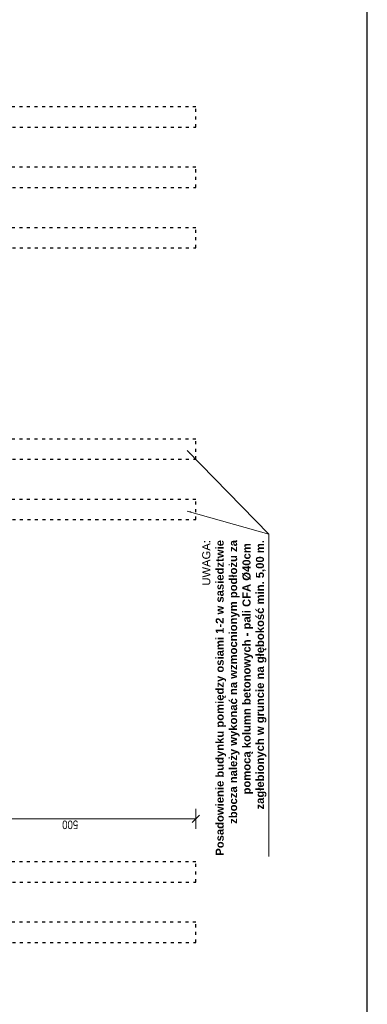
# Model space of a CAD drawing. Header units: inches. Extents: x 201967 to 338763, y -32705 to 30884.
# Tile 208 of 236: x 327100 to 327791, y 3048 to 5004. Entities that reach past the tile are written whole.
import ezdxf

# ---------------------------------------------------------------- set-up
doc = ezdxf.new("R2010")
doc.units = ezdxf.units.IN
doc.header["$MEASUREMENT"] = 0
doc.linetypes.add('ACAD_ISO03W100', pattern=[30, 12, -18])
for name, color, linetype, lineweight in [('01h KONSTRUKCJA pozycje', 253, 'Continuous', 13), ('30 WIDOK 1 005', 5, 'Continuous', 5), ('90 WYMIAR', 155, 'Continuous', 9), ('pale', 1, 'Continuous', 30)]:
    doc.layers.add(name, color=color, linetype=linetype, lineweight=lineweight)
doc.styles.add('100 arial', font='arial.ttf', dxfattribs={"width": 0.8, "height": 17})
doc.styles.add('OPIS', font='arial.ttf')
doc.styles.add('RomanS', font='romans.shx')
doc.dimstyles.new('100', dxfattribs={"dimscale": 10, "dimtxt": 17, "dimasz": 1.5, "dimexe": 2, "dimexo": 2, "dimgap": 0.3, "dimtad": 1, "dimdec": 1, "dimrnd": 0.5, "dimdsep": 46, "dimtxsty": '100 arial', "dimblk": 'ARCHTICK', "dimcen": 10, "dimclrd": 256, "dimclre": 256, "dimclrt": 256, "dimadec": 0, "dimazin": 0, "dimtfac": 1, "dimtdec": 1, "dimtix": 1, "dimtmove": 1, "dimatfit": 3, "dimfxl": 2, "dimfxlon": 1, "dimtolj": 1, "dimarcsym": 0})
doc.dimstyles.new('DIM100txt12', dxfattribs={"dimtxt": 12, "dimasz": 1.05, "dimexe": 0, "dimexo": 8, "dimgap": 4, "dimtad": 1, "dimdec": 7, "dimrnd": 0.5, "dimdsep": 46, "dimtxsty": 'RomanS', "dimblk1": 'DIM', "dimblk2": 'DIM', "dimsah": 1, "dimcen": 0.09, "dimse1": 1, "dimse2": 1, "dimclrt": 256, "dimadec": 1, "dimazin": 0, "dimtfac": 1, "dimtdec": 7, "dimtix": 1, "dimtofl": 0, "dimtmove": 2, "dimatfit": 3, "dimfxl": 1, "dimtolj": 1, "dimtzin": 0, "dimarcsym": 0})

# ---------------------------------------------------------------- blocks, each defined once
blk = doc.blocks.new('DIM')
for p, q in [((0, -13), (0, 13)), ((8, 0), (-8, 0))]:
    blk.add_line(p, q)
at = {"const_width": 1.71}
blk.add_lwpolyline([(5.71, 5.71), (-5.71, -5.71)], dxfattribs=at)
blk = doc.blocks.new('_ARCHTICK')
at = {"color": 0, "linetype": 'ByBlock', "const_width": 0.15}
blk.add_lwpolyline([(-0.5, -0.5), (0.5, 0.5)], dxfattribs=at)
blk = doc.blocks.new('*D2123')
at = {"layer": '90 WYMIAR', "lineweight": -2, "transparency": 16777216}
for p, q in [((-2494.5, -423.9), (-2454.5, -423.9)), ((-2474.5, -423.9), (-2474.5, -923.9)), ((-2494.5, -923.9), (-2454.5, -923.9))]:
    blk.add_line(p, q, dxfattribs=at)
at = {"layer": 'Defpoints', "color": 0, "transparency": 16777216}
for p in [(-2535, -423.9), (-2560, -923.9), (-2474.5, -923.9)]:
    blk.add_point(p, dxfattribs=at)
at = {"layer": '90 WYMIAR', "lineweight": -2, "transparency": 16777216, "xscale": 15, "yscale": 15, "zscale": 15}
for p, rotation in [((-2474.5, -423.9), 90), ((-2474.5, -923.9), 270)]:
    blk.add_blockref('_ARCHTICK', p, dxfattribs=dict(at, rotation=rotation))
at = {"layer": '90 WYMIAR', "transparency": 16777216, "insert": (-2486.2, -673.9), "char_height": 17, "attachment_point": 5, "rotation": 90, "style": '100 arial'}
blk.add_mtext('\\A1;500', dxfattribs=at)
blk = doc.blocks.new('1 przekrój A Jagielońska')
at = {"layer": 'pale', "linetype": 'ACAD_ISO03W100', "ltscale": 0.5}
for points in [[(-2720, -923.92), (-2680, -923.92), (-2680, -423.92), (-2720, -423.92)], [(-2600, -923.92), (-2560, -923.92), (-2560, -423.92), (-2600, -423.92)], [(-1880, -923.92), (-1840, -923.92), (-1840, -423.92), (-1880, -423.92)], [(-1760, -923.92), (-1720, -923.92), (-1720, -423.92), (-1760, -423.92)], [(-1340, -923.92), (-1300, -923.92), (-1300, -423.92), (-1340, -423.92)], [(-1220, -923.92), (-1180, -923.92), (-1180, -423.92), (-1220, -423.92)], [(-1100, -923.92), (-1060, -923.92), (-1060, -423.92), (-1100, -423.92)]]:
    blk.add_lwpolyline(points, close=True, dxfattribs=at)
at = {"layer": '01h KONSTRUKCJA pozycje', "insert": (-1920.59, -1000.29), "char_height": 16, "width": 628.5754, "attachment_point": 6, "style": 'OPIS'}
blk.add_mtext('UWAGA:\\P{\\A1;\\fArial|b1|i0|c238|p34;Posadowienie budynku pomiędzy osiami 1-2 w sasiedztwie zbocza należy wykonać na wzmocnionym podłożu za pomocą kolumn betonowych - pali CFA Ø40cm  zagłebionych w gruncie na głębokość min. 5,00 m.}', dxfattribs=at)
at = {"layer": '90 WYMIAR'}
dim = blk.add_linear_dim(base=(-2474.5, -923.92), p1=(-2535, -423.92), p2=(-2560, -923.92), angle=90, dimstyle='100', dxfattribs=at)
dim.commit()
dim.dimension.update_dxf_attribs({"geometry": '*D2123', "text_midpoint": (-2486.18, -673.92)})
at = {"layer": '01h KONSTRUKCJA pozycje', "annotation_type": 0, "has_hookline": 1, "hookline_direction": 1, "text_width": 628.58}
blk.add_leader([(-1862.89, -906.52), (-1908.59, -1068.8), (-1916.59, -1068.8)], dimstyle='DIM100txt12', override={"dimasz": 8, "dimgap": 4, "dimtad": 1}, dxfattribs=at)
at = {"layer": '01h KONSTRUKCJA pozycje'}
blk.add_leader([(-1742.89, -906.52), (-1908.59, -1068.8)], dimstyle='DIM100txt12', override={"dimasz": 8, "dimgap": 4, "dimtad": 1}, dxfattribs=at)

msp = doc.modelspace()

# ---------------------------------------------------------------- linework, layer by layer
at = {"layer": 'Defpoints'}
msp.add_lwpolyline([(324820.91, 2734.72), (327790.91, 2734.72), (327790.91, 6934.72), (324820.91, 6934.72)], close=True, dxfattribs=at)

# ---------------------------------------------------------------- block references
at = {"layer": '30 WIDOK 1 005', "rotation": 90}
msp.add_blockref('1 przekrój A Jagielońska', (326526.24, 5890.87), dxfattribs=at)

doc.saveas('drawing.dxf')
